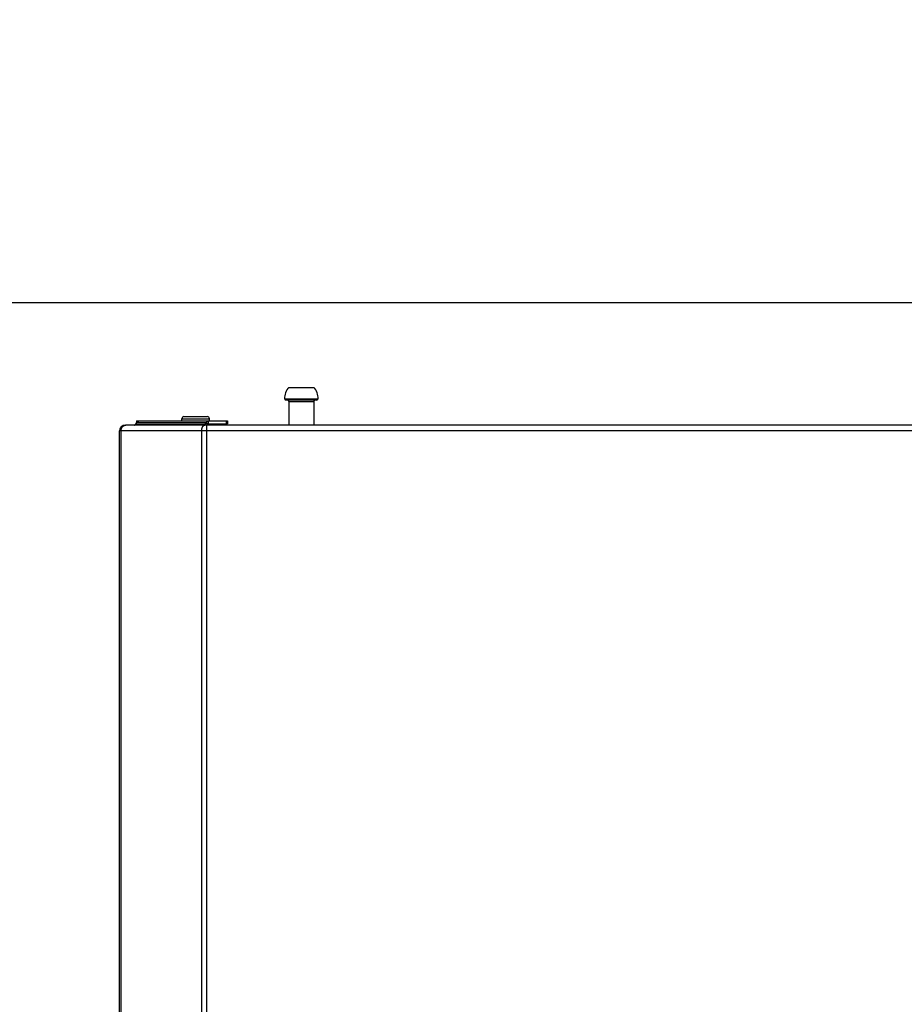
# Model space of a CAD drawing. Header units: centimetres. Extents: x 1912 to 37354, y 4932 to 6633.
# Tile 82 of 236: x 13932 to 13953, y 5718 to 5741. Entities that reach past the tile are written whole.
import ezdxf
from ezdxf import colors
from ezdxf.entities.mleader import LeaderData, LeaderLine
from ezdxf.math import Vec2, Vec3

# ---------------------------------------------------------------- set-up
doc = ezdxf.new("R2010")
doc.units = ezdxf.units.CM
doc.layers.add('$_urządzenia', color=250, linetype='Continuous')
doc.layers.add('IS_Opis', color=250, linetype='Continuous', lineweight=9)
doc.styles.add('styl1', font='ARIALN.TTF')

# ---------------------------------------------------------------- blocks, each defined once
blk = doc.blocks.new('A$C92957c0b')
at = {"layer": '$_urządzenia'}
for p, q in [((-259.95, -20.1), (-254.05, -20.1)), ((-261, -22.8), (-253, -22.8)), ((-253.4, -23.1), (-260.6, -23.1)), ((-259.95, -23.4), (-254.05, -23.4)), ((-259.95, -23.4), (-259.95, -29)), ((-254.05, -23.4), (-254.05, -29)), ((-285.24, -27.5), (-278.74, -27.5)), ((-285.24, -28), (-285.24, -27.5)), ((-284.74, -27), (-279.24, -27)), ((-278.74, -28), (-278.74, -27.5)), ((0, -29), (-298.6, -29)), ((-296.16, -28.79), (-295.89, -28.41)), ((-296.16, -28.79), (-279.75, -28.79)), ((-296, -28), (-274.49, -28)), ((-296, -28), (-296, -28.56)), ((-295.98, -28), (-295.98, -28.54)), ((-295.89, -28.41), (-279.48, -28.41)), ((-295.34, -28), (-295.34, -28.02)), ((-295.24, -28), (-295.19, -28)), ((-279.75, -28.79), (-279.48, -28.41)), ((-279.61, -29), (-279.75, -28.79)), ((-279.13, -28.91), (-279.48, -28.41)), ((-279.34, -1127), (-279.34, -29)), ((-279.2, -29), (-279.13, -28.91)), ((-279.15, -28.1), (-278.96, -28.75)), ((-278.99, -28), (-278.99, -28.59)), ((-278.99, -28.6), (-278.99, -28.59)), ((-278.98, -28.7), (-274.49, -28.7)), ((-278.96, -28.75), (-278.96, -28.75)), ((-274.75, -28), (-274.75, -28.7)), ((-274.49, -28), (-274.49, -28.7)), ((0, -30.4), (-300, -30.4)), ((-300, -1125.6), (-300, -30.4)), ((-299.63, -1125.6), (-299.63, -30.4)), ((-280.56, -30.4), (-280.56, -1125.6))]:
    blk.add_line(p, q, dxfattribs=at)
for points in [[(-299.63, -30.4), (-299.63, -30.34), (-299.62, -30.29), (-299.62, -30.23), (-299.61, -30.18), (-299.6, -30.12), (-299.59, -30.06), (-299.58, -30.01), (-299.57, -29.96), (-299.55, -29.9), (-299.53, -29.85), (-299.51, -29.8), (-299.49, -29.75), (-299.47, -29.7), (-299.45, -29.65), (-299.42, -29.6), (-299.39, -29.56), (-299.36, -29.51), (-299.33, -29.47), (-299.3, -29.43), (-299.27, -29.39), (-299.23, -29.35), (-299.2, -29.32), (-299.16, -29.28), (-299.12, -29.25), (-299.09, -29.22), (-299.05, -29.19), (-299, -29.16), (-298.96, -29.14), (-298.92, -29.11), (-298.88, -29.09), (-298.83, -29.07), (-298.79, -29.06), (-298.74, -29.04), (-298.7, -29.03), (-298.65, -29.02), (-298.6, -29.01), (-298.56, -29), (-298.51, -29), (-298.46, -29)], [(-296.51, -29), (-296.49, -29), (-296.47, -29), (-296.45, -28.99), (-296.43, -28.99), (-296.41, -28.98), (-296.38, -28.98), (-296.36, -28.97), (-296.34, -28.96), (-296.32, -28.95), (-296.3, -28.93), (-296.28, -28.92), (-296.27, -28.91), (-296.25, -28.89), (-296.23, -28.87), (-296.21, -28.86), (-296.19, -28.84), (-296.18, -28.82), (-296.16, -28.79)], [(-295.89, -28.41), (-295.85, -28.36), (-295.81, -28.31), (-295.77, -28.27), (-295.73, -28.23), (-295.69, -28.19), (-295.64, -28.15), (-295.59, -28.12), (-295.55, -28.09), (-295.5, -28.07), (-295.45, -28.05), (-295.4, -28.03), (-295.35, -28.02), (-295.29, -28.01), (-295.24, -28)], [(-280.56, -30.4), (-280.56, -30.34), (-280.56, -30.29), (-280.56, -30.23), (-280.55, -30.18), (-280.55, -30.12), (-280.54, -30.06), (-280.53, -30.01), (-280.52, -29.96), (-280.51, -29.9), (-280.5, -29.85), (-280.49, -29.8), (-280.47, -29.75), (-280.46, -29.7)], [(-280.46, -29.7), (-280.44, -29.65), (-280.42, -29.6), (-280.41, -29.56), (-280.39, -29.51), (-280.37, -29.47), (-280.34, -29.43), (-280.32, -29.39), (-280.3, -29.35), (-280.28, -29.32), (-280.25, -29.28), (-280.23, -29.25), (-280.2, -29.22), (-280.17, -29.19), (-280.14, -29.16), (-280.12, -29.14), (-280.09, -29.11), (-280.06, -29.09), (-280.03, -29.07), (-280, -29.06), (-279.97, -29.04), (-279.94, -29.03), (-279.91, -29.02), (-279.88, -29.01), (-279.84, -29), (-279.81, -29), (-279.78, -29)], [(-280.1, -29), (-280.08, -29), (-280.06, -29), (-280.04, -28.99), (-280.02, -28.99), (-280, -28.98), (-279.98, -28.98), (-279.96, -28.97), (-279.94, -28.96), (-279.92, -28.95), (-279.9, -28.93), (-279.88, -28.92), (-279.86, -28.91), (-279.84, -28.89), (-279.82, -28.87), (-279.8, -28.86), (-279.79, -28.84), (-279.77, -28.82), (-279.75, -28.79)], [(-279.48, -28.41), (-279.45, -28.37), (-279.42, -28.32), (-279.38, -28.28), (-279.34, -28.25), (-279.31, -28.21), (-279.27, -28.18), (-279.23, -28.15), (-279.19, -28.12), (-279.15, -28.1)], [(-279.15, -28.1), (-279.13, -28.08), (-279.11, -28.06), (-279.1, -28.04), (-279.08, -28.03), (-279.06, -28.02), (-279.04, -28.01), (-279.03, -28), (-279.01, -28), (-278.99, -28)], [(-279.13, -28.91), (-279.12, -28.88), (-279.1, -28.86), (-279.08, -28.84), (-279.06, -28.82), (-279.04, -28.81), (-279.03, -28.79), (-279.01, -28.77), (-278.98, -28.76), (-278.96, -28.75)], [(-278.98, -28.66), (-278.99, -28.65), (-278.99, -28.64), (-278.99, -28.63), (-278.99, -28.62), (-278.99, -28.61), (-278.99, -28.6), (-278.99, -28.6), (-278.99, -28.6)]]:
    blk.add_lwpolyline(points, dxfattribs=at)
for centre, radius, start, end in [((-257, -22.8), 4, 137.5189, 180), ((-257, -22.8), 4, 0, 42.4811), ((-260.47, -22.51), 0.6, 208.677, 257.8382), ((-260.25, -23.4), 0.3, 0, 90), ((-253.75, -23.4), 0.3, 90, 180), ((-253.53, -22.51), 0.6, 282.1618, 331.323), ((-284.74, -27.5), 0.5, 90, 180), ((-279.24, -27.5), 0.5, 0, 90), ((-298.6, -30.4), 1.4, 90, 180), ((-257, -33.93), 5.75, 120.8779, 121), ((-257, -33.93), 5.75, 59, 59.1221)]:
    blk.add_arc(centre, radius, start, end, dxfattribs=at)

msp = doc.modelspace()

# ---------------------------------------------------------------- block references
at = {"layer": '$_urządzenia', "xscale": 0.1, "yscale": 0.1, "zscale": 0.1}
msp.add_blockref('A$C92957c0b', (13964.638, 5734.494), dxfattribs=at)

# ---------------------------------------------------------------- leaders
at = {"layer": 'IS_Opis'}
ml = msp.add_multileader_mtext('Standard', dxfattribs=at)
ml.set_content('Projektowany kocioł gazowy 1-funkcyjny 100kW z zamkniętą komorą spalania. Kotły zamontować na prefabrykowanym stelażu', color=256, style='styl1')
ml.set_leader_properties()
ml.build(insert=Vec2(0, 0))
ml.multileader.update_dxf_attribs({"dogleg_length": 5, "arrow_head_size": 7.5})
ctx = ml.context
ctx.base_point, ctx.char_height, ctx.arrow_head_size, ctx.landing_gap_size, ctx.plane_origin = Vec3(13594.447, 5786.957), 12, 7.5, 5, Vec3(14031.09, 5884.081)
ctx.text_align_type = 2
notes = []
notes.append((ctx, [(1, (1, 1, 0), (13884.638, 5786.957), (-1, 0), 18.917, [(2, [(13884.638, 5734.494), (14044.638, 5734.494), (13964.638, 5734.494)], 0, [])])]))
ctx.mtext.insert, ctx.mtext.width, ctx.mtext.defined_height, ctx.mtext.alignment, ctx.mtext.flow_direction = Vec3(13860.721, 5794.721), 272.7828, 76.915, 3, 5
for ctx, leaders in notes:
    for number, flags, end, landing, length, lines in leaders:
        leader = LeaderData()
        leader.index, (leader.has_last_leader_line, leader.has_dogleg_vector, leader.attachment_direction) = number, flags
        leader.last_leader_point, leader.dogleg_vector, leader.dogleg_length = Vec3(end), Vec3(landing), length
        for number, points, colour, breaks in lines:
            line = LeaderLine()
            line.index, line.vertices, line.color, line.breaks = number, Vec3.list(points), colors.encode_raw_color(colour), breaks
            leader.lines.append(line)
        ctx.leaders.append(leader)

doc.saveas('drawing.dxf')
